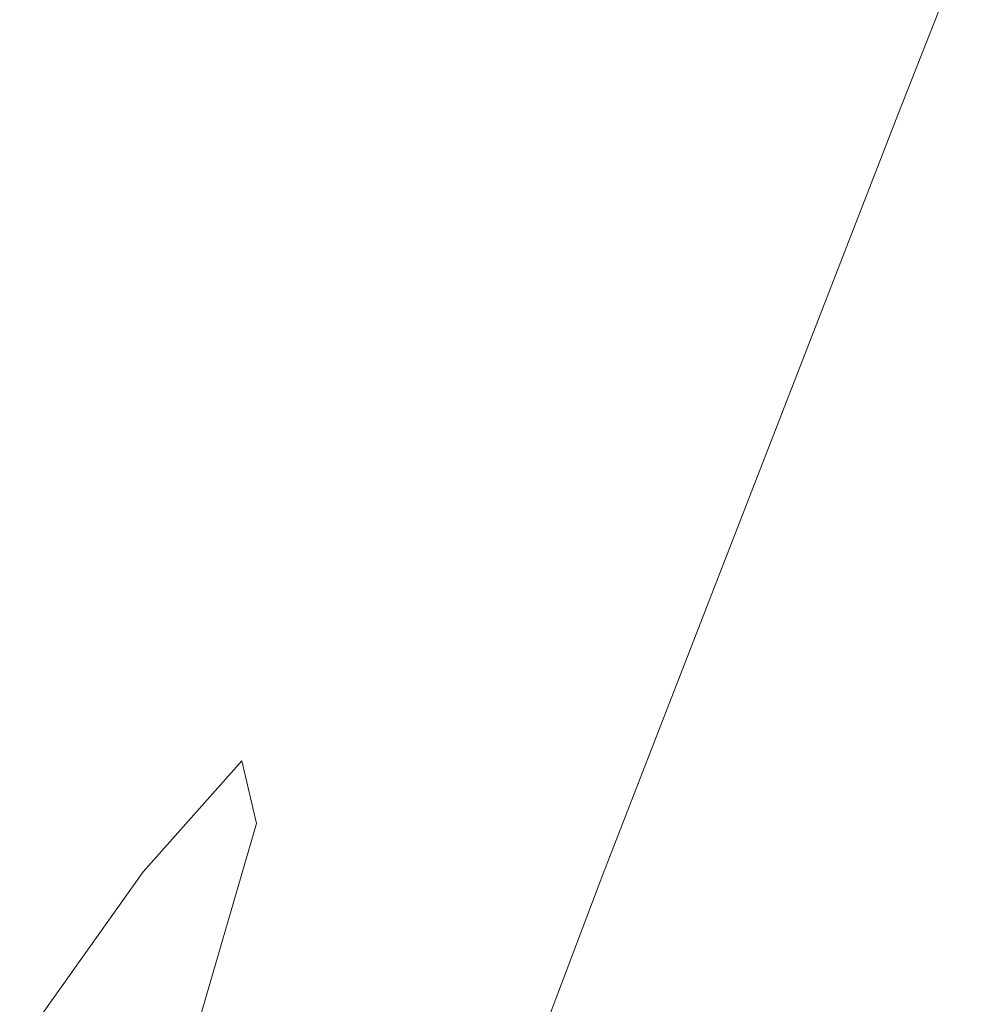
# Model space of a CAD drawing. Extents: x 1620613 to 1693141, y 557269 to 607790.
# Tile 246 of 256: x 1620900 to 1620911, y 607513 to 607524. Entities that reach past the tile are written whole.
import ezdxf

# ---------------------------------------------------------------- set-up
doc = ezdxf.new("R2010")
doc.units = 0
doc.header["$LTSCALE"] = 10
doc.header["$MEASUREMENT"] = 0
doc.linetypes.add('DGN Style 3', pattern=[10.28579463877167, 7.346996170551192, -2.938798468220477])
doc.layers.add('DR_X_Text', color=7, linetype='Continuous', lineweight=0)
doc.layers.add('DT_X_Contour_Minor', color=136, linetype='DGN Style 3', lineweight=0)
doc.styles.get("Standard").update_dxf_attribs({"font": 'arial.ttf'})
doc.styles.add('Style-Arial', font='arial.ttf')
doc.dimstyles.get("Standard").update_dxf_attribs({"dimtxt": 0.18, "dimasz": 0.18, "dimexe": 0.18, "dimexo": 0.0625, "dimgap": 0.09, "dimtad": 0, "dimtih": 1, "dimtoh": 1, "dimdec": 4, "dimzin": 0, "dimdsep": 46, "dimtxsty": 'Standard', "dimcen": 0.09, "dimadec": 0, "dimazin": 0, "dimtfac": 1, "dimtdec": 4, "dimtofl": 0, "dimtmove": 0, "dimatfit": 3, "dimfxl": 1, "dimtolj": 1, "dimtzin": 0, "dimarcsym": 0})

# ---------------------------------------------------------------- blocks, each defined once
blk = doc.blocks.new('*U1004')
at = {"layer": 'DT_X_Contour_Minor', "transparency": 33554559, "flags": 128}
for points, elevation in [([(-229.8990915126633, -19.48125708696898), (-231.1515999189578, -22.47833975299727), (-231.4377550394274, -23.16431689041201), (-231.7594310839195, -23.93778430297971), (-232.1166280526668, -24.79874199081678), (-232.5093459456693, -25.74718995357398), (-233.6039548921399, -28.39303822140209), (-233.9900215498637, -29.32444806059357), (-234.3272648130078, -30.13429137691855), (-234.6156846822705, -30.8225681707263), (-234.8552811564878, -31.38927844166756), (-235.85947678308, -33.75027115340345), (-235.992108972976, -37.00980146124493), (-236.1101119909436, -37.77758537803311), (-236.4072786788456, -38.68399556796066), (-236.8836090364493, -39.72903203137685), (-237.5391030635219, -40.91269476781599), (-241.0161237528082, -46.75991550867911), (-235.4506360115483, -50.05076635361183), (-234.3147753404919, -50.69064974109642), (-233.2924023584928, -51.19993525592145), (-232.383517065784, -51.57862289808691), (-231.5881194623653, -51.82671266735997), (-229.6183761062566, -52.31415488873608), (-228.9087356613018, -52.47674723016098), (-228.2571218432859, -52.59894258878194), (-227.6635346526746, -52.68074096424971), (-227.1279740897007, -52.72214235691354), (-225.7771814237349, -52.77868342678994), (-225.059761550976, -52.66847498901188), (-223.920596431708, -52.295443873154), (-222.3596860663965, -51.65959007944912), (-220.377030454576, -50.76091360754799), (-214.5276218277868, -48.01401277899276), (-212.5890663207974, -47.0468277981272), (-211.160456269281, -46.20544847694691), (-210.2417916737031, -45.48987481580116), (-209.8330725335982, -44.90010681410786), (-209.4230821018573, -43.49513302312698), (-209.2821641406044, -43.03029232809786), (-209.1669030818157, -42.68950058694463), (-209.0772989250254, -42.47275779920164), (-209.0133516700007, -42.38006396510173), (-208.8770348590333, -42.29827901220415), (-208.7253221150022, -42.21892368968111), (-208.3724214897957, -42.04219643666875), (-207.8183329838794, -41.76809725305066), (-207.0630565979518, -41.39662613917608), (-204.7807357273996, -40.27620726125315), (-203.8458358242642, -39.84223377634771), (-202.7528767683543, -39.38062748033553), (-201.5018585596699, -38.89138837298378), (-200.0927811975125, -38.37451645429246), (-196.1244960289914, -36.95934758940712), (-194.815393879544, -36.4916745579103), (-193.8643013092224, -36.1500321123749), (-193.271218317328, -35.9344202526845), (-193.036144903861, -35.84483897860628), (-192.8866285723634, -35.77399636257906), (-192.6379571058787, -35.69082212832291), (-192.004079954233, -35.4944313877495), (-190.9849971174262, -35.18482414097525), (-189.5807085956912, -34.76200038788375), (-185.3223316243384, -33.48351503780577), (-183.8702173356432, -33.05285647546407), (-182.7076571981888, -32.71974480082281), (-181.8346512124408, -32.48418001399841), (-181.2511993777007, -32.34616211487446), (-180.0814000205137, -32.10817690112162), (-179.4324670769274, -31.88905599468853), (-178.3630177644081, -31.41018218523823), (-176.8730520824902, -30.67155547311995), (-174.9625700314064, -29.67317585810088), (-169.3072627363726, -26.66449301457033), (-167.3585870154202, -25.62844420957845), (-165.7540403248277, -24.7768099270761), (-164.4936226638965, -24.10959016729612), (-163.5773340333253, -23.62678493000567), (-161.5927363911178, -22.58519032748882), (-160.9376136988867, -22.24132009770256), (-160.4606938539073, -21.99090536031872), (-160.1619768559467, -21.83394611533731), (-160.041462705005, -21.77044236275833), (-159.9576954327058, -21.72570634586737), (-159.5747058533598, -21.4930136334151), (-158.4885625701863, -20.8284875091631), (-156.6992655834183, -19.7321279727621), (-154.2068148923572, -18.20393502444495), (-146.6227414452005, -13.55297594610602), (-144.099993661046, -12.00858044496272), (-142.2198053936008, -10.86361325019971), (-140.9821766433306, -10.1180743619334), (-140.3871074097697, -9.771963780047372), (-139.6570021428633, -9.38157330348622), (-139.392732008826, -9.238070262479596), (-139.147500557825, -9.100353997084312), (-138.9213077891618, -8.968424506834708), (-138.7141537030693, -8.84228179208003), (-138.1871277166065, -8.513616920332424), (-137.8528063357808, -8.279083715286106), (-137.2451116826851, -7.821982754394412), (-136.3640437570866, -7.142314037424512), (-135.2096025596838, -6.240077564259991), (-131.7665950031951, -3.53735662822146), (-130.51573332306, -2.53842020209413), (-129.3454039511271, -1.568651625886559), (-128.2556068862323, -0.6280508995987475), (-127.2463421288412, 0.2833819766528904), (-124.6623458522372, 2.674979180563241), (-123.7375286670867, 3.464300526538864), (-122.9010743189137, 4.038566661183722), (-122.1529828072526, 4.397777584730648), (-121.4932541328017, 4.541933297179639), (-119.8517947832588, 4.639608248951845), (-119.2705518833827, 4.709296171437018), (-118.7579176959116, 4.845103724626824), (-118.3138922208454, 5.047030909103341), (-117.9384754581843, 5.315077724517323), (-117.0288423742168, 6.11802874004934), (-116.6902376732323, 6.312514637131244), (-116.356648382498, 6.293759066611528), (-116.0280745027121, 6.061762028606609), (-115.7045160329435, 5.616523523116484), (-114.8483806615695, 4.144898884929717), (-114.5734809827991, 3.65437814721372), (-114.3908834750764, 3.286534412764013), (-114.3005881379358, 3.041367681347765), (-114.3025949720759, 2.918877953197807), (-114.5273319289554, 2.633505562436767), (-114.3118206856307, 2.607581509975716), (-114.2518105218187, 2.609837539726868), (-114.1641419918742, 2.627715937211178), (-114.0488150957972, 2.661216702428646), (-113.9058298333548, 2.710339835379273), (-113.1740290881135, 2.976033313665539), (-113.5886053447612, 2.658647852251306), (-113.6439044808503, 2.610723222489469), (-113.6321263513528, 2.602971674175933), (-113.5532709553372, 2.635393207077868), (-113.4073382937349, 2.707987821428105), (-112.9287481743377, 2.955137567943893), (-112.7706027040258, 3.034485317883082), (-112.6551088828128, 3.087166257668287), (-112.5822667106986, 3.113180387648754), (-112.5520761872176, 3.112527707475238), (-112.5107075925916, 3.047259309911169), (-112.3836373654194, 2.414227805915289), (-112.3684504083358, 2.289530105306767), (-112.377348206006, 2.186736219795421), (-112.4103307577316, 2.105846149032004), (-112.4673980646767, 2.046859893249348), (-112.6516905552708, 1.918768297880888), (-112.7302398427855, 1.862428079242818), (-112.8276683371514, 1.789476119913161), (-112.9439760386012, 1.699912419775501), (-113.0791629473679, 1.593736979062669), (-113.7540866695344, 1.059490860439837), (-112.6948758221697, 1.589339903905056), (-112.4907998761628, 1.689368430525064), (-112.33251954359, 1.762375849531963), (-112.2200348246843, 1.808362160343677), (-112.1533457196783, 1.827327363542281), (-112.0365689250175, 1.841873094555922), (-111.9612693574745, 1.864230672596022), (-111.8229532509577, 1.920394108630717), (-111.6216206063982, 2.010363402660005), (-111.357271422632, 2.134138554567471), (-110.568318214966, 2.509280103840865), (-110.3112297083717, 2.628954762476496), (-110.131679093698, 2.706622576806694), (-110.0296663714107, 2.742283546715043), (-110.005191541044, 2.735937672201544), (-110.0433091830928, 2.663006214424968), (-110.0371398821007, 2.647549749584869), (-109.9900437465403, 2.655878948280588), (-109.9020207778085, 2.687993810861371), (-109.7730709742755, 2.743894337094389), (-109.3746357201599, 2.924676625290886), (-109.173944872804, 3.016441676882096), (-108.870698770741, 3.156150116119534), (-108.4648974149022, 3.343801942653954), (-107.9565408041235, 3.579397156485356), (-106.4641828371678, 4.271575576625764), (-105.9591901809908, 4.506007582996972), (-105.5634806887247, 4.690169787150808), (-105.2770543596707, 4.824062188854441), (-105.0999111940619, 4.907684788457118), (-104.7732403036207, 5.063651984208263), (-104.5477336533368, 5.16795649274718), (-104.1162168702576, 5.363894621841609), (-103.4786899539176, 5.651466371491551), (-102.635152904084, 6.030671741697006), (-100.1110405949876, 7.164064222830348), (-99.25008915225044, 7.55070034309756), (-98.56031905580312, 7.86056434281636), (-98.04173030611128, 8.093656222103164), (-97.69432290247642, 8.249975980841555), (-96.9961449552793, 8.564465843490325), (-96.73401997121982, 8.682660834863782), (-96.47127847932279, 8.801378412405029), (-96.20792047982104, 8.920618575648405), (-95.94394597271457, 9.040381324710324), (-95.23919194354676, 9.360445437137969), (-94.64528006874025, 9.628308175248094), (-93.39210996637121, 10.19184830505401), (-91.4796816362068, 11.05106582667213), (-88.90799507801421, 12.20596074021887), (-81.1711532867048, 15.67991703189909), (-78.58729310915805, 16.83991308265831), (-76.63834392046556, 17.71443401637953), (-75.32430572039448, 18.30347983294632), (-74.64517850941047, 18.6070505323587), (-73.68072059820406, 19.03593890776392), (-73.00679306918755, 19.33717864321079), (-71.70835391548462, 19.91923156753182), (-69.78540313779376, 20.78209768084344), (-67.23794073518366, 21.92577698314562), (-59.61202549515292, 25.35000604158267), (-57.06853690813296, 26.49132436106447), (-55.1575075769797, 27.34710752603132), (-53.87893750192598, 27.9173555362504), (-53.23282668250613, 28.20206839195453), (-52.35314350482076, 28.58058913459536), (-52.03367121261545, 28.71801679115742), (-51.73501671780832, 28.84640920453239), (-51.45718002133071, 28.96576637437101), (-51.20016112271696, 29.07608830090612), (-50.54253445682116, 29.35823311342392), (-50.24464696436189, 29.49063853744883), (-49.84420448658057, 29.67624619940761), (-49.34120702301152, 29.91505609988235), (-48.73565457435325, 30.20706823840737), (-46.98410806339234, 31.05670359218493), (-46.40547064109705, 31.33771392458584), (-45.98321825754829, 31.54351840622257), (-45.71735091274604, 31.67411703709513), (-45.60786860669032, 31.72950981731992), (-45.52442917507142, 31.77694943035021), (-45.45792992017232, 31.80829466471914), (-45.32101172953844, 31.8667506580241), (-45.11367460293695, 31.95231741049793), (-44.8359185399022, 32.06499492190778), (-44.00134379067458, 32.40161596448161), (-43.72427492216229, 32.51317946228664), (-43.51899937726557, 32.59540417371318), (-43.38551715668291, 32.64829009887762), (-43.32382826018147, 32.67183723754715), (-43.25504896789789, 32.6955112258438), (-43.2330437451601, 32.70357952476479), (-43.21861254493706, 32.71002893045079), (-43.21175536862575, 32.71485944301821), (-43.21247221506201, 32.71807106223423), (-43.23349021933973, 32.72928120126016), (-43.30202508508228, 32.87708501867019), (-43.32582617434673, 32.92604454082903), (-43.36785735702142, 33.00957861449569), (-43.42811863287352, 33.12768723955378), (-43.50661000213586, 33.28037041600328), (-43.91543994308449, 34.07356585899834), (-43.91966747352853, 34.08882127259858), (-43.95264001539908, 34.076721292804), (-44.0497458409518, 34.03388331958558), (-44.21098495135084, 33.9603073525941), (-44.4363573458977, 33.85599339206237), (-45.12286144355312, 33.53683883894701), (-45.37997459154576, 33.42217669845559), (-45.63643596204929, 33.31755619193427), (-45.89224555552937, 33.22297731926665), (-46.14740337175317, 33.13844008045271), (-47.33661903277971, 32.76736344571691), (-47.75178679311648, 33.42535377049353), (-47.85856879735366, 33.55801472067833), (-48.0009857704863, 33.67400171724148), (-48.1790377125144, 33.77331476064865), (-48.39272462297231, 33.85595385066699), (-49.01006967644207, 34.05409281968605), (-49.17881586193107, 34.22552563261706), (-49.22204562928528, 34.59121984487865), (-49.13975897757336, 35.15117545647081), (-48.931955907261, 35.90539246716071), (-48.21045916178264, 38.17565302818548), (-47.99456300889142, 38.92401011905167), (-47.88799711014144, 39.46638597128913), (-47.89076146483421, 39.80278058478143), (-48.0028560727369, 39.93319395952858), (-48.4475486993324, 40.0063213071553), (-49.13592672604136, 40.3284761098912), (-50.86754133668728, 41.2400950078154), (-53.64239253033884, 42.74117800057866), (-57.46048030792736, 44.83172508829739), (-69.0330298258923, 51.1924694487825), (-72.84187702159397, 53.29964744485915), (-75.58900646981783, 54.8506231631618), (-77.27441817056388, 55.84539660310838), (-77.8981121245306, 56.28396776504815), (-78.14567233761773, 56.71188782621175), (-78.68298206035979, 57.31897345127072), (-80.10924106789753, 58.8192902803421), (-82.42444936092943, 61.21283831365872), (-85.62860693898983, 64.49961755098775), (-95.3582928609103, 74.45533712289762), (-98.58983463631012, 77.63591055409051), (-100.9871955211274, 79.71084116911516), (-102.5503755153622, 80.6801289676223), (-103.2793746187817, 80.54377394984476), (-104.1111310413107, 78.70597014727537), (-104.466792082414, 78.05775888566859), (-104.9099578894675, 77.491477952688), (-105.4406284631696, 77.0071273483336), (-106.0588038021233, 76.60470707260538), (-107.8239443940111, 75.64082677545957), (-108.4512898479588, 75.46755394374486), (-109.0094707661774, 75.67064567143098), (-109.4984871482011, 76.25010195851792), (-109.9183389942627, 77.20592280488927), (-110.9457245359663, 80.25659780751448), (-111.3262986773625, 81.32483530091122), (-111.6974819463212, 82.24154152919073), (-112.0592743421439, 83.00671649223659), (-112.4116758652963, 83.62036019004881), (-113.3388920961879, 85.05470169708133), (-113.6684535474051, 85.73946575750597), (-113.9617257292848, 86.71800180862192), (-114.218708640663, 87.99030985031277), (-114.4394022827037, 89.5563898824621), (-114.9795329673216, 94.12429928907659), (-115.2366104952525, 95.77630122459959), (-115.6027450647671, 97.30637497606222), (-116.0779366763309, 98.7145205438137), (-116.6621853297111, 100.0007379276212), (-118.3655911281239, 103.2680800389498), (-119.0644220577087, 104.4055931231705), (-119.883360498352, 105.3676257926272), (-120.822406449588, 106.1541780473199), (-121.8815599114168, 106.7652498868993), (-124.8661124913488, 108.1608009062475), (-126.0001644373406, 108.5628994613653), (-127.1639058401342, 108.7225318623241), (-128.3573367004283, 108.6396981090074), (-129.5804570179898, 108.3143982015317), (-132.8816971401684, 107.1236435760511), (-133.9246500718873, 106.832472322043), (-134.5775787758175, 106.85202452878), (-134.8404832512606, 107.1823001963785), (-134.7133634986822, 107.8232993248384), (-133.8543451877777, 109.9469282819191), (-133.5004292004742, 110.8891647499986), (-133.0829449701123, 112.1231524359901), (-132.601892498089, 113.6488913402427), (-132.057271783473, 115.4663814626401), (-130.5201922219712, 120.7020234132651), (-129.9424373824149, 122.6873815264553), (-129.3619825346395, 124.7167244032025), (-128.7788276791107, 126.7900520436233), (-128.1929728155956, 128.9073644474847), (-126.627093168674, 134.6121772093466), (-125.6443638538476, 137.6803923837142), (-123.8705856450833, 142.606428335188), (-121.3057585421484, 149.390285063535), (-117.9498825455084, 158.0319625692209), (-107.9461480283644, 183.5535302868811), (-105.0022358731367, 191.4514768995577), (-103.6733002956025, 196.0041409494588), (-103.9593412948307, 197.2115224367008), (-105.8603588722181, 195.0736213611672), (-113.0830411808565, 184.9121750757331), (-115.1141411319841, 182.9086010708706), (-115.790429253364, 184.5189637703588), (-115.1119055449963, 189.7432631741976), (-113.0785700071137, 198.5814992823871), (-105.8499261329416, 226.9687111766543), (-103.3623320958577, 237.0747958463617), (-101.3210328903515, 246.1026409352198), (-99.72602851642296, 254.0522464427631), (-98.57731897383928, 260.9236123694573), (-94.2580290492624, 290.4740943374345)], 4.200041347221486), ([(-222.7691240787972, -15.60925150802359), (-223.7482933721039, -17.95227076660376), (-223.9719999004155, -18.48854481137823), (-224.2234755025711, -19.09321583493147), (-224.5027201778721, -19.76628383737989), (-224.8097339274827, -20.50774881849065), (-225.6654626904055, -22.57618474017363), (-226.0099935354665, -23.40476258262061), (-226.4017894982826, -24.33916916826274), (-226.8408505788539, -25.37940449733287), (-227.3271767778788, -26.52546856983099), (-229.7069843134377, -32.12070130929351), (-230.021304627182, -39.84534637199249), (-230.0918739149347, -41.3132823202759), (-230.1688730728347, -42.40652799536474), (-230.2523021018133, -43.125083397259), (-230.3421610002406, -43.46894852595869), (-230.7765055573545, -44.1993751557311), (-230.0812726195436, -44.61046363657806), (-229.9393824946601, -44.69039697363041), (-229.8116690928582, -44.75401620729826), (-229.6981324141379, -44.80132133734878), (-229.598772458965, -44.83231236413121), (-229.3527148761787, -44.89320296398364), (-228.9806891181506, -44.925375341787), (-228.0491550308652, -44.9762245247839), (-226.5581126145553, -45.04575051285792), (-224.5075618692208, -45.13395330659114), (-218.2934154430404, -45.39406316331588), (-216.2528308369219, -45.47867546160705), (-214.7916868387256, -45.53742996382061), (-213.9099834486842, -45.57032666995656), (-213.6077206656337, -45.5773655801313), (-213.5742740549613, -45.56165894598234), (-213.5329832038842, -45.45261634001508), (-213.4341956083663, -45.13726849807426), (-213.2779112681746, -44.61561542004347), (-213.064130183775, -43.88765710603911), (-212.4173849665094, -41.67136128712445), (-212.2023706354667, -40.9424586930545), (-212.0423865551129, -40.41797277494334), (-211.937432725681, -40.09790353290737), (-211.8875091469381, -39.98225096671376), (-211.8277532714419, -39.9463996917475), (-211.641143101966, -39.85265231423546), (-211.1261295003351, -39.59829863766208), (-210.2827124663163, -39.18333866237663), (-209.1108920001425, -38.60777238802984), (-205.548166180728, -36.85878725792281), (-204.292459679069, -36.25398718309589), (-203.1973845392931, -35.75132580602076), (-202.2629407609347, -35.35080312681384), (-201.4891283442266, -35.05241914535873), (-199.6398037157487, -34.39291345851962), (-198.8629922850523, -34.09596428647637), (-197.9195514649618, -33.69974603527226), (-196.809481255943, -33.20425870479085), (-195.5327816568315, -32.60950229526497), (-191.9060768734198, -30.89112643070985), (-190.6009445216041, -30.29272211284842), (-189.405576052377, -29.78629105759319), (-188.319971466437, -29.37183326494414), (-187.3441307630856, -29.0493487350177), (-184.8882407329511, -28.31202100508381), (-183.9724360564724, -28.04771379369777), (-183.0669395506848, -27.80778795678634), (-182.1717512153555, -27.59224349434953), (-181.2868710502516, -27.40108040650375), (-178.9409348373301, -26.92382067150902), (-178.1619048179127, -26.76418292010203), (-177.5842669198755, -26.64321446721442), (-177.2080211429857, -26.56091531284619), (-177.0331674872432, -26.51728545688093), (-176.8354138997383, -26.45249823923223), (-176.7444393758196, -26.4183083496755), (-176.6198309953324, -26.36432909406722), (-176.4615887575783, -26.29056047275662), (-176.2697126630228, -26.19700248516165), (-175.7131979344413, -25.92112869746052), (-175.2442693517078, -25.68033450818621), (-174.2548696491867, -25.16485728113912), (-172.7449988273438, -24.37469701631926), (-170.714656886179, -23.30985371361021), (-162.6008639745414, -19.05140502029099), (-161.1652602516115, -18.29790715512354), (-160.2996390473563, -17.84353392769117), (-160.0040003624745, -17.68828533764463), (-159.9756072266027, -17.67312194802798), (-159.8457919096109, -17.59425014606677), (-159.4776408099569, -17.36900728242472), (-158.8711539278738, -16.99739335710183), (-158.0263312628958, -16.47940836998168), (-155.4556897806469, -14.9029536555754), (-154.355651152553, -14.24850270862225), (-152.9835163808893, -13.46749090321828), (-151.3392854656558, -12.5599182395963), (-149.4229584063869, -11.52578471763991), (-143.9499580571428, -8.599347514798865), (-142.1387884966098, -7.629543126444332), (-140.8100300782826, -6.914957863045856), (-139.963682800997, -6.455591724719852), (-139.599746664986, -6.251444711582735), (-139.2724651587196, -6.047344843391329), (-139.0648526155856, -5.901700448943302), (-138.6874761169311, -5.617842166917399), (-138.1403356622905, -5.195769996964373), (-137.4234312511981, -4.635483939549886), (-135.2853342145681, -2.957102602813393), (-134.3943780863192, -2.231092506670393), (-133.3250824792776, -1.311848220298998), (-132.0774473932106, -0.1993697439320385), (-130.651472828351, 1.10634292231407), (-126.6110880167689, 4.845888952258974), (-125.2442184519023, 6.075374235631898), (-124.1738983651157, 6.959170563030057), (-123.400127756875, 7.49727793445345), (-122.9229066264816, 7.689696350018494), (-122.0457162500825, 7.741893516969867), (-121.6542707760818, 7.85048581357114), (-121.1378271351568, 8.137114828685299), (-120.496385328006, 8.601780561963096), (-119.7299453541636, 9.244483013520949), (-117.5194412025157, 11.19573850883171), (-116.7489426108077, 11.75833890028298), (-116.0953249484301, 11.9826984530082), (-115.5585882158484, 11.86881716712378), (-115.1387324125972, 11.41669504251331), (-114.1749581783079, 9.760048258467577), (-113.8196128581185, 9.210464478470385), (-113.4764075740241, 8.804198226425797), (-113.1453423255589, 8.541249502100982), (-112.8264171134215, 8.421618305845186), (-111.9921365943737, 8.293691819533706), (-111.7087689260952, 8.174799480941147), (-111.4843763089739, 7.914067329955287), (-111.3189587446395, 7.511495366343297), (-111.2125162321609, 6.967083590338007), (-110.8533929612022, 4.095535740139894), (-111.2368171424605, 3.840948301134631), (-111.2642926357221, 3.822705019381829), (-111.2862504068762, 3.81173929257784), (-111.3403485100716, 3.786660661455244), (-111.4265869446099, 3.747469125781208), (-111.5449657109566, 3.694164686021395), (-111.9034961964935, 3.533202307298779), (-111.987625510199, 3.491457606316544), (-111.9711155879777, 3.486945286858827), (-111.8539664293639, 3.519665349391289), (-111.6361780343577, 3.589617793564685), (-110.3850073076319, 4.002938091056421), (-110.0799785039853, 3.310483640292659), (-110.0210556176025, 3.177575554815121), (-109.9750135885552, 3.075617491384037), (-109.9418524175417, 3.004609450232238), (-109.9215721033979, 2.964551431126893), (-109.8569859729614, 2.849830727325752), (-109.9181572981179, 2.732790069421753), (-109.9161020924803, 2.71698157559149), (-109.8837201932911, 2.719716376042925), (-109.8210116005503, 2.740994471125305), (-109.7279763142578, 2.780815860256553), (-109.4394466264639, 2.911730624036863), (-109.269925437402, 2.989402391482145), (-108.9777591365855, 3.124231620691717), (-108.562947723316, 3.31621831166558), (-108.0254911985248, 3.565362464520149), (-106.4287469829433, 4.305956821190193), (-105.8937789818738, 4.554233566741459), (-105.4864331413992, 4.743618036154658), (-105.206709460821, 4.874110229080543), (-105.0546079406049, 4.945710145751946), (-104.8191667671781, 5.058120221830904), (-104.616558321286, 5.151292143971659), (-104.1853138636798, 5.346500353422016), (-103.5254333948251, 5.64374485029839), (-102.636916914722, 6.04302563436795), (-99.96269161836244, 7.243822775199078), (-99.06169312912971, 7.648428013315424), (-98.3643666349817, 7.96164587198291), (-97.87071213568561, 8.18347635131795), (-97.58072963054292, 8.31391945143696), (-97.07900561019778, 8.539917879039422), (-96.89063758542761, 8.624855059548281), (-96.70182652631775, 8.710167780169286), (-96.51257243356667, 8.795856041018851), (-96.32287530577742, 8.881919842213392), (-95.81642558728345, 9.111924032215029), (-95.26919581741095, 9.358491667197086), (-94.00734379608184, 9.925691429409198), (-92.03086952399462, 10.8135233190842), (-89.3397730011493, 12.02198733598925), (-81.2106859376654, 15.67206755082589), (-78.51113445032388, 16.88406694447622), (-76.50929528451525, 17.78250496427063), (-75.205168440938, 18.36738161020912), (-74.59875391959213, 18.63869688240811), (-73.91193162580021, 18.94412244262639), (-73.30862406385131, 19.21404662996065), (-72.01381809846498, 19.79475002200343), (-70.02751373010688, 20.6862326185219), (-67.3497109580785, 21.88849441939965), (-59.28690569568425, 25.50889816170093), (-56.61221288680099, 26.70935811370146), (-54.63523840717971, 27.59543516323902), (-53.35598225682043, 28.16712931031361), (-52.77444443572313, 28.42444055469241), (-52.15396801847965, 28.69142666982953), (-51.92863118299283, 28.78836000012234), (-51.717977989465, 28.87892040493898), (-51.52200843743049, 28.96310788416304), (-51.34072252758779, 29.04092243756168), (-50.87687162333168, 29.23993067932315), (-50.6336760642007, 29.34936961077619), (-50.251977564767, 29.52843022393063), (-49.73177612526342, 29.77711251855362), (-49.07307174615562, 30.09541649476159), (-47.1318561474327, 31.03705600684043), (-46.49150137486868, 31.34796079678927), (-46.02634875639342, 31.57444553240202), (-45.73639829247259, 31.71651021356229), (-45.62164998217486, 31.7741548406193), (-45.49496289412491, 31.84618297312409), (-45.54331448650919, 31.99505083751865), (-45.56051154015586, 32.04256786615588), (-45.59138059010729, 32.12131843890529), (-45.63592163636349, 32.23130255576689), (-45.69413467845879, 32.37252021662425), (-45.99769686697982, 33.10441423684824), (-47.8339490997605, 32.46727871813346), (-48.18512433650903, 32.34566965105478), (-48.45168480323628, 32.25390052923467), (-48.63363050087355, 32.19197135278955), (-48.73096142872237, 32.159882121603), (-48.98773796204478, 32.07975891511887), (-49.0374414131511, 32.15853283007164), (-49.08463725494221, 32.18545951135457), (-49.20492330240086, 32.23247930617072), (-49.39829955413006, 32.29959221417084), (-49.66476601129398, 32.38679823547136), (-50.47279683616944, 32.64613844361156), (-50.72014409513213, 32.78720568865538), (-50.85616275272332, 33.01590226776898), (-50.88085280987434, 33.33222818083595), (-50.79421426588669, 33.73618342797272), (-50.41474001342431, 34.93023653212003), (-50.32473434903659, 35.32771008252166), (-50.33932304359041, 35.62459090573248), (-50.4585060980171, 35.82087900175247), (-50.68228351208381, 35.91657437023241), (-51.41848242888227, 36.03763838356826), (-52.5323181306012, 36.55679785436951), (-55.32167604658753, 38.02347825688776), (-59.78655617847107, 40.43767959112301), (-65.92695852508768, 43.79940185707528), (-84.53539440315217, 54.02735580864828), (-90.65443880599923, 57.37082101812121), (-95.05524510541, 59.73025118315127), (-97.73781330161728, 61.10564630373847), (-98.70214339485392, 61.49700637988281), (-98.98270617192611, 61.22858652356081), (-99.08592301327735, 61.16369680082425), (-99.18515145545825, 61.17034252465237), (-99.28039149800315, 61.24852369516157), (-99.37164314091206, 61.39824031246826), (-99.78817787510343, 62.26383390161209), (-103.5894604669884, 63.48082871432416), (-104.3850854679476, 63.74272195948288), (-105.142839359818, 64.006832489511), (-105.8627221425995, 64.2731603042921), (-106.5447338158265, 64.54170540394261), (-108.3129367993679, 65.26078204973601), (-108.969198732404, 65.54523684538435), (-109.6118322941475, 65.85929374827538), (-110.2408374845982, 66.20295275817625), (-110.8562143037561, 66.5762138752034), (-112.4790479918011, 67.6110463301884), (-113.0261750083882, 67.98525391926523), (-113.4504307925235, 68.33175234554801), (-113.7518153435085, 68.65054160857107), (-113.9303286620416, 68.94162170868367), (-114.2425358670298, 69.68088975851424), (-114.3556310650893, 69.95481991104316), (-114.460761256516, 70.22215933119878), (-114.5579264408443, 70.48290801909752), (-114.6471266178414, 70.73706597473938), (-114.8743737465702, 71.40603288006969), (-114.977910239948, 71.64290748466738), (-115.1180843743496, 71.85180611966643), (-115.2948961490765, 72.03272878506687), (-115.5083455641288, 72.18567548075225), (-116.1263941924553, 72.55623204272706), (-116.346694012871, 72.7297924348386), (-116.5440570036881, 72.97255618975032), (-116.718483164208, 73.28452330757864), (-116.8699724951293, 73.6656937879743), (-117.2433616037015, 74.77441955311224), (-117.4819029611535, 75.31770010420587), (-117.917485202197, 76.11599743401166), (-118.5501083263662, 77.16931154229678), (-119.3797723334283, 78.47764242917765), (-121.8549308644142, 82.30654716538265), (-122.6845210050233, 83.71030223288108), (-123.3169225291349, 85.04988888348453), (-123.7521354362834, 86.32530711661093), (-123.9901597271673, 87.53655693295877), (-124.3619730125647, 90.68099855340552), (-124.5389391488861, 91.81819791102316), (-124.7909775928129, 92.87146476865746), (-125.1180883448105, 93.84079912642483), (-125.5202714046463, 94.72620098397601), (-126.692855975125, 96.97536260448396), (-127.1739147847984, 97.75839991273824), (-127.7376527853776, 98.4206406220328), (-128.384069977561, 98.96208473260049), (-129.113166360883, 99.38273224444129), (-131.1676623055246, 100.3433968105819), (-132.0522083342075, 100.5827185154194), (-133.1649744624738, 100.5801852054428), (-134.5059606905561, 100.3357968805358), (-136.0751670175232, 99.84955354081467), (-140.5640106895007, 98.23043128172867), (-142.0131605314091, 97.75787545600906), (-142.9939773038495, 97.55454967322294), (-143.5064610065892, 97.62045393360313), (-143.5506116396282, 97.95558823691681), (-143.0439025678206, 99.20825310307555), (-142.8351381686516, 99.76405006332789), (-142.5888767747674, 100.4919422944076), (-142.305118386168, 101.3919297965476), (-141.9838630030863, 102.4640125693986), (-141.0771859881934, 105.552360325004), (-140.7363857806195, 106.7234633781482), (-140.3939929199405, 107.9205117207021), (-140.0500074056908, 109.1435053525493), (-139.7044292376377, 110.392444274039), (-138.7807639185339, 113.7575417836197), (-138.2010814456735, 115.5673896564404), (-137.1547830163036, 118.4731101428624), (-135.6418686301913, 122.4747032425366), (-133.6623382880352, 127.5721689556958), (-127.7614360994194, 142.6265743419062), (-126.0249108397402, 147.2853355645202), (-125.2410117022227, 149.9708151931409), (-125.4097386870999, 150.6830132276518), (-126.5310917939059, 149.4219296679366), (-130.7915349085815, 143.4279980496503), (-131.98961969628, 142.2461499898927), (-132.3885417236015, 143.19605452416), (-131.988300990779, 146.2777116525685), (-130.7888974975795, 151.491121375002), (-126.5249378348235, 168.2358840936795), (-125.0575809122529, 174.1971595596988), (-123.8534798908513, 179.5224139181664), (-122.9126347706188, 184.2116471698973), (-122.2350455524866, 188.264859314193), (-119.6872263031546, 205.6958000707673)], 4.600041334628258)]:
    blk.add_lwpolyline(points, dxfattribs=dict(at, elevation=elevation))
blk = doc.blocks.new('TerminatorOpen_0.5')
at = {"color": 0, "linetype": 'ByBlock', "lineweight": -2}
for q in [(-1, 0.25), (-1, 0), (-1, -0.25)]:
    blk.add_line((0, 0), q, dxfattribs=at)

msp = doc.modelspace()

# ---------------------------------------------------------------- block references
at = {"layer": 'DT_X_Contour_Minor', "transparency": 33554559}
msp.add_blockref('*U1004', (1621028.060791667, 607365.3311666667, 1050.599958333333), dxfattribs=at)

# ---------------------------------------------------------------- leaders
at = {"layer": 'DR_X_Text', "annotation_type": 0, "has_hookline": 1, "hookline_direction": 1}
msp.add_leader([(1620955.58500014, 607513.605010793, 1053.333), (1620903.30416824, 607562.3593256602, 1053.333), (1620901.90416824, 607562.3593256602, 1053.333)], dimstyle='Standard', override={"dimscale": 10, "dimtxt": 0.14, "dimasz": 0.14, "dimgap": 0.07000000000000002, "dimtad": 0, "dimtxsty": 'Style-Arial', "dimldrblk": 'TerminatorOpen_0.5'}, dxfattribs=at)

doc.saveas('drawing.dxf')
